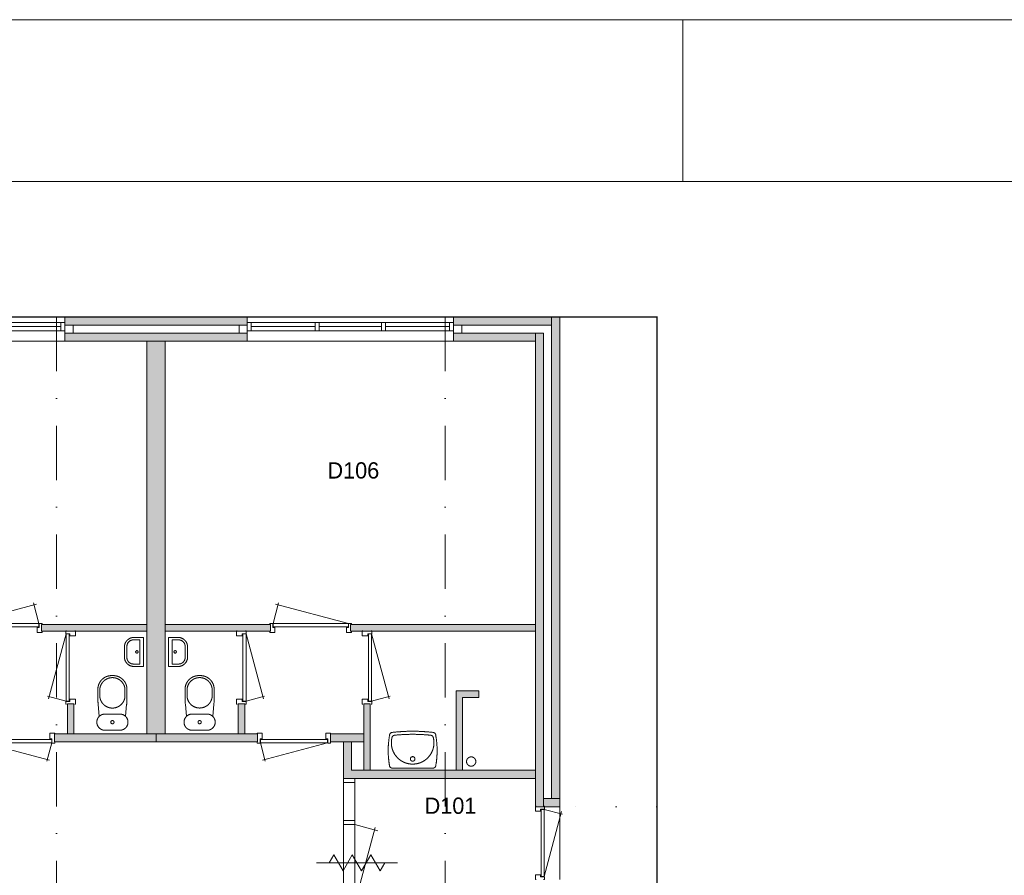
# Model space of a CAD drawing. Header units: millimetres. Extents: x -12328 to 85769, y 0 to 59371.
# Tile 17 of 18: x 35602 to 47760, y 48803 to 59371. Entities that reach past the tile are written whole.
import ezdxf
from ezdxf.enums import TextEntityAlignment as Align
from ezdxf.xclip import XClip

# ---------------------------------------------------------------- set-up
doc = ezdxf.new("R2010")
doc.units = ezdxf.units.MM
doc.header["$PDMODE"] = 3
doc.header["$PDSIZE"] = 1
doc.linetypes.add('DGN1', pattern=[504.6, 0, -504.6])
doc.linetypes.add('DGN4', pattern=[1343.35376, 671.67688, -335.83844, 0, -335.83844])
for name, color, linetype in [('1', 7, 'Continuous'), ('12', 7, 'Continuous'), ('16', 7, 'Continuous'), ('17', 7, 'Continuous'), ('30', 7, 'Continuous'), ('31', 7, 'Continuous'), ('32', 7, 'Continuous'), ('33', 7, 'Continuous'), ('40', 7, 'Continuous'), ('48', 7, 'Continuous'), ('56', 7, 'Continuous'), ('58', 7, 'Continuous'), ('62', 7, 'Continuous')]:
    doc.layers.add(name, color=color, linetype=linetype)
doc.styles.add('dgn003', font='dgn003.shx')
doc.styles.get("Standard").update_dxf_attribs({"font": 'arial.ttf'})
doc.dimstyles.get("Standard").update_dxf_attribs({"dimtxt": 0.18, "dimasz": 0.18, "dimexe": 0.18, "dimexo": 0.0625, "dimgap": 0.09, "dimtad": 0, "dimtih": 1, "dimtoh": 1, "dimdec": 4, "dimzin": 0, "dimdsep": 46, "dimtxsty": 'Standard', "dimcen": 0.09, "dimadec": 0, "dimazin": 0, "dimtfac": 1, "dimtdec": 4, "dimtofl": 0, "dimtmove": 0, "dimatfit": 3, "dimfxl": 1, "dimtolj": 1, "dimtzin": 0, "dimarcsym": 0})

# ---------------------------------------------------------------- blocks, each defined once
blk = doc.blocks.new('930L0937')
at = {"layer": '33', "color": 1, "linetype": 'Continuous', "lineweight": 0}
for p, q in [((38, 98), (936.31, 338.7)), ((968, 98), (899.56, 353.44))]:
    blk.add_line(p, q, dxfattribs=at)
at = {"layer": '33', "color": 92, "linetype": 'Continuous', "lineweight": 13, "true_color": 0x00e100, "flags": 128}
for points in [[(0, 90), (0, 101), (35, 101), (35, 51), (60, 51), (60, -11), (0, -11), (0, 0)], [(1006, 90), (1006, 101), (971, 101), (971, 51), (946, 51), (946, -11), (1006, -11), (1006, 0)]]:
    blk.add_lwpolyline(points, dxfattribs=at)
at = {"layer": '33', "color": 2, "linetype": 'Continuous', "lineweight": 13, "true_color": 0xf0f000, "flags": 128}
blk.add_lwpolyline([(968, 98), (38, 98), (38, 58), (968, 58), (968, 98)], dxfattribs=at)
blk = doc.blocks.new('CLOS0236')
at = {"layer": '40', "color": 7, "linetype": 'Continuous', "lineweight": 0}
for p, q in [((-1, 670), (1, 670)), ((-155, 528), (-155, 436)), ((155, 528), (155, 436)), ((-92, 220), (92, 220))]:
    blk.add_line(p, q, dxfattribs=at)
at = {"layer": '40', "color": 7, "linetype": 'Continuous', "lineweight": 0, "flags": 128}
for points in [[(-176, 338), (-162, 192), (-162, 192, 0.674333), (-92, 20), (-92, 20), (92, 20), (92, 20, 0.674333), (162, 192), (162, 192), (176, 338), (176, 338, 0.023285), (180, 431), (180, 431), (180, 525), (180, 525, 0.414214), (10, 695), (10, 695), (-10, 695), (-10, 695, 0.414214), (-180, 525), (-180, 525), (-180, 431), (-180, 431, 0.023285), (-176, 338)], [(-162, 192, -0.194504), (-92, 220)], [(92, 220, -0.194504), (162, 192)]]:
    blk.add_lwpolyline(points, format="xyb", dxfattribs=at)
at = {"layer": '40', "color": 7, "linetype": 'Continuous', "lineweight": 0}
blk.add_circle((0, 120), 20, dxfattribs=at)
for centre, start, end in [((0, 514), 4.9259, 175.0741), ((0, 450), 184.9263, 355.0736)]:
    blk.add_arc(centre, 156, start, end, dxfattribs=at)
blk = doc.blocks.new('FT0136')
at = {"layer": '40', "color": 7, "linetype": 'Continuous', "lineweight": 0}
for p, q in [((-65, 149), (-144, 149)), ((-65, -149), (-65, 149)), ((-20, -180), (-20, 180)), ((-135, -180), (-20, -180))]:
    blk.add_line(p, q, dxfattribs=at)
at = {"layer": '40', "color": 7, "linetype": 'Continuous', "lineweight": 0, "flags": 128}
for points in [[(-255, 60, -0.414214), (-135, 180)], [(-224, 69, -0.414214), (-144, 149)]]:
    blk.add_lwpolyline(points, format="xyb", dxfattribs=at)
for points in [[(-20, 180), (-135, 180)], [(-255, 60), (-255, -60)], [(-224, 69), (-224, -69)], [(-144, -149), (-65, -149)]]:
    blk.add_lwpolyline(points, dxfattribs=at)
at = {"layer": '40', "color": 7, "linetype": 'Continuous', "lineweight": 0}
blk.add_circle((-101, 1), 15.1, dxfattribs=at)
for centre, radius in [((-135, -60), 120), ((-144, -69), 80)]:
    blk.add_arc(centre, radius, 180, 270, dxfattribs=at)
blk = doc.blocks.new('830R10110')
at = {"layer": '33', "color": 1, "linetype": 'Continuous', "lineweight": 0}
for p, q in [((-108, 868), (-322.82, 66.28)), ((-108, 38), (-336.87, 99.32))]:
    blk.add_line(p, q, dxfattribs=at)
at = {"layer": '33', "color": 92, "linetype": 'Continuous', "lineweight": 13, "true_color": 0x00e100, "flags": 128}
for points in [[(-100, 906), (-111, 906), (-111, 871), (-61, 871), (-61, 846), (11, 846), (11, 906), (0, 906)], [(-100, 0), (-111, 0), (-111, 35), (-61, 35), (-61, 60), (11, 60), (11, 0), (0, 0)]]:
    blk.add_lwpolyline(points, dxfattribs=at)
at = {"layer": '33', "color": 2, "linetype": 'Continuous', "lineweight": 13, "true_color": 0xf0f000, "flags": 128}
blk.add_lwpolyline([(-108, 868), (-108, 38), (-68, 38), (-68, 868), (-108, 868)], dxfattribs=at)
blk = doc.blocks.new('830R10111')
at = {"layer": '33', "color": 1, "linetype": 'Continuous', "lineweight": 0}
for p, q in [((-868, -108), (-66.28, -322.82)), ((-38, -108), (-99.32, -336.87))]:
    blk.add_line(p, q, dxfattribs=at)
at = {"layer": '33', "color": 92, "linetype": 'Continuous', "lineweight": 13, "true_color": 0x00e100, "flags": 128}
for points in [[(-906, -100), (-906, -111), (-871, -111), (-871, -61), (-846, -61), (-846, 11), (-906, 11), (-906, 0)], [(0, -100), (0, -111), (-35, -111), (-35, -61), (-60, -61), (-60, 11), (0, 11), (0, 0)]]:
    blk.add_lwpolyline(points, dxfattribs=at)
at = {"layer": '33', "color": 2, "linetype": 'Continuous', "lineweight": 13, "true_color": 0xf0f000, "flags": 128}
blk.add_lwpolyline([(-868, -108), (-38, -108), (-38, -68), (-868, -68), (-868, -108)], dxfattribs=at)
blk = doc.blocks.new('WT0137')
at = {"layer": '40', "color": 7, "linetype": 'Continuous', "lineweight": 0}
blk.add_line((253, 20), (-253, 20), dxfattribs=at)
blk.add_circle((0, 133), 28.1, dxfattribs=at)
for centre, radius, start, end in [((766, 236), 1068, 169.4486, 190.2017), ((-252, 426), 33, 96.8575, 169.6545), ((0, 332), 263, 164.8667, 15.1333), ((0, -1669), 2144, 83.1425, 96.8575), ((-222, 392), 33, 96.0418, 164.8667), ((0, -1707), 2144, 83.9582, 96.0418), ((222, 392), 33, 15.1333, 83.9582), ((252, 426), 33, 10.3455, 83.1425), ((-766, 236), 1068, 349.7983, 10.5514), ((-253, 53), 33, 190.0027, 270), ((253, 53), 33, 270, 349.9973)]:
    blk.add_arc(centre, radius, start, end, dxfattribs=at)
blk = doc.blocks.new('830R10112')
at = {"layer": '33', "color": 1, "linetype": 'Continuous', "lineweight": 0}
for p, q in [((38, -108), (99.32, -336.87)), ((868, -108), (66.28, -322.82))]:
    blk.add_line(p, q, dxfattribs=at)
at = {"layer": '33', "color": 92, "linetype": 'Continuous', "lineweight": 13, "true_color": 0x00e100, "flags": 128}
for points in [[(0, -100), (0, -111), (35, -111), (35, -61), (60, -61), (60, 11), (0, 11), (0, 0)], [(906, -100), (906, -111), (871, -111), (871, -61), (846, -61), (846, 11), (906, 11), (906, 0)]]:
    blk.add_lwpolyline(points, dxfattribs=at)
at = {"layer": '33', "color": 2, "linetype": 'Continuous', "lineweight": 13, "true_color": 0xf0f000, "flags": 128}
blk.add_lwpolyline([(868, -108), (38, -108), (38, -68), (868, -68), (868, -108)], dxfattribs=at)
blk = doc.blocks.new('CLOS0237')
at = {"layer": '40', "color": 7, "linetype": 'Continuous', "lineweight": 0}
for p, q in [((1, 670), (-1, 670)), ((-155, 528), (-155, 436)), ((155, 528), (155, 436)), ((92, 220), (-93, 220))]:
    blk.add_line(p, q, dxfattribs=at)
at = {"layer": '40', "color": 7, "linetype": 'Continuous', "lineweight": 0, "flags": 128}
for points in [[(176, 338), (162, 192), (162, 192, -0.674333), (92, 20), (92, 20), (-93, 20), (-93, 20, -0.674333), (-162, 192), (-162, 192), (-176, 338), (-176, 338, -0.023285), (-180, 431), (-180, 431), (-180, 525), (-180, 525, -0.414214), (-10, 695), (-10, 695), (10, 695), (10, 695, -0.414214), (180, 525), (180, 525), (180, 431), (180, 431, -0.023285), (176, 338)], [(-155, 528, -0.917521), (155, 528)], [(155, 437, -0.917514), (-155, 437)]]:
    blk.add_lwpolyline(points, format="xyb", dxfattribs=at)
at = {"layer": '40', "color": 7, "linetype": 'Continuous', "lineweight": 0}
blk.add_circle((0, 120), 20, dxfattribs=at)
for centre, start, end in [((-93, 120), 90, 134.0273), ((92, 120), 45.9727, 90)]:
    blk.add_arc(centre, 100, start, end, dxfattribs=at)
blk = doc.blocks.new('FT0137')
at = {"layer": '40', "color": 7, "linetype": 'Continuous', "lineweight": 0}
for p, q in [((20, -180), (20, 180)), ((65, -149), (65, 149)), ((65, 149), (144, 149)), ((135, -180), (20, -180))]:
    blk.add_line(p, q, dxfattribs=at)
at = {"layer": '40', "color": 7, "linetype": 'Continuous', "lineweight": 0, "flags": 128}
for points in [[(20, 180), (135, 180)], [(224, 69), (224, -69)], [(255, 60), (255, -60)], [(144, -149), (65, -149)]]:
    blk.add_lwpolyline(points, dxfattribs=at)
for points in [[(255, -60, -0.414214), (135, -180)], [(224, -69, -0.414214), (144, -149)]]:
    blk.add_lwpolyline(points, format="xyb", dxfattribs=at)
at = {"layer": '40', "color": 7, "linetype": 'Continuous', "lineweight": 0}
blk.add_circle((101, 1), 15.1, dxfattribs=at)
for centre, radius in [((135, 60), 120), ((144, 69), 80)]:
    blk.add_arc(centre, radius, 0, 90, dxfattribs=at)
blk = doc.blocks.new('830R10113')
at = {"layer": '33', "color": 1, "linetype": 'Continuous', "lineweight": 0}
for p, q in [((108, 868), (322.82, 66.28)), ((108, 38), (336.87, 99.32))]:
    blk.add_line(p, q, dxfattribs=at)
at = {"layer": '33', "color": 92, "linetype": 'Continuous', "lineweight": 13, "true_color": 0x00e100, "flags": 128}
for points in [[(100, 906), (111, 906), (111, 871), (61, 871), (61, 846), (-11, 846), (-11, 906), (0, 906)], [(100, 0), (111, 0), (111, 35), (61, 35), (61, 60), (-11, 60), (-11, 0), (0, 0)]]:
    blk.add_lwpolyline(points, dxfattribs=at)
at = {"layer": '33', "color": 2, "linetype": 'Continuous', "lineweight": 13, "true_color": 0xf0f000, "flags": 128}
blk.add_lwpolyline([(108, 868), (108, 38), (68, 38), (68, 868), (108, 868)], dxfattribs=at)
blk = doc.blocks.new('830R10114')
at = {"layer": '33', "color": 1, "linetype": 'Continuous', "lineweight": 0}
for p, q in [((108, 868), (322.82, 66.28)), ((108, 38), (336.87, 99.32))]:
    blk.add_line(p, q, dxfattribs=at)
at = {"layer": '33', "color": 92, "linetype": 'Continuous', "lineweight": 13, "true_color": 0x00e100, "flags": 128}
for points in [[(100, 906), (111, 906), (111, 871), (61, 871), (61, 846), (-11, 846), (-11, 906), (0, 906)], [(100, 0), (111, 0), (111, 35), (61, 35), (61, 60), (-11, 60), (-11, 0), (0, 0)]]:
    blk.add_lwpolyline(points, dxfattribs=at)
at = {"layer": '33', "color": 2, "linetype": 'Continuous', "lineweight": 13, "true_color": 0xf0f000, "flags": 128}
blk.add_lwpolyline([(108, 868), (108, 38), (68, 38), (68, 868), (108, 868)], dxfattribs=at)
blk = doc.blocks.new('930L0938')
at = {"layer": '33', "color": 1, "linetype": 'Continuous', "lineweight": 0}
for p, q in [((-968, 98), (-899.56, 353.44)), ((-38, 98), (-936.31, 338.7))]:
    blk.add_line(p, q, dxfattribs=at)
at = {"layer": '33', "color": 92, "linetype": 'Continuous', "lineweight": 13, "true_color": 0x00e100, "flags": 128}
for points in [[(-1006, 90), (-1006, 101), (-971, 101), (-971, 51), (-946, 51), (-946, -11), (-1006, -11), (-1006, 0)], [(0, 90), (0, 101), (-35, 101), (-35, 51), (-60, 51), (-60, -11), (0, -11), (0, 0)]]:
    blk.add_lwpolyline(points, dxfattribs=at)
at = {"layer": '33', "color": 2, "linetype": 'Continuous', "lineweight": 13, "true_color": 0xf0f000, "flags": 128}
blk.add_lwpolyline([(-968, 98), (-38, 98), (-38, 58), (-968, 58), (-968, 98)], dxfattribs=at)
blk = doc.blocks.new('830L09')
at = {"layer": '33', "color": 1, "linetype": 'Continuous', "lineweight": 0}
for p, q in [((98, 868), (323.91, 807.47)), ((98, 38), (312.82, 839.72))]:
    blk.add_line(p, q, dxfattribs=at)
at = {"layer": '33', "color": 92, "linetype": 'Continuous', "lineweight": 13, "true_color": 0x00e100, "flags": 128}
for points in [[(90, 906), (101, 906), (101, 871), (51, 871), (51, 846), (-11, 846), (-11, 906), (0, 906)], [(90, 0), (101, 0), (101, 35), (51, 35), (51, 60), (-11, 60), (-11, 0), (0, 0)]]:
    blk.add_lwpolyline(points, dxfattribs=at)
at = {"layer": '33', "color": 2, "linetype": 'Continuous', "lineweight": 13, "true_color": 0xf0f000, "flags": 128}
blk.add_lwpolyline([(98, 38), (98, 868), (58, 868), (58, 38), (98, 38)], dxfattribs=at)
blk = doc.blocks.new('_DotSmall')
at = {"color": 0, "linetype": 'ByBlock', "const_width": 0.5}
blk.add_lwpolyline([(-0.0625, 0, 1), (0.0625, 0, 1)], format="xyb", close=True, dxfattribs=at)
blk = doc.blocks.new('*D11138')
at = {"layer": '58', "color": 3, "linetype": 'Continuous', "lineweight": 0, "transparency": 16777216}
blk.add_line((40205, 52684), (42755, 52684), dxfattribs=at)
at = {"layer": 'Defpoints', "color": 0, "linetype": 'Continuous', "transparency": 16777216}
for p in [(42755, 52684), (40205, 50684), (42755, 50684)]:
    blk.add_point(p, dxfattribs=at)
at = {"layer": '58', "color": 3, "linetype": 'Continuous', "lineweight": 0, "transparency": 16777216, "xscale": 1080, "yscale": 1080, "zscale": 1080, "rotation": 180}
blk.add_blockref('_DotSmall', (40205, 52684), dxfattribs=at)
at = {"layer": '58', "color": 3, "linetype": 'Continuous', "lineweight": 0, "transparency": 16777216, "xscale": 1080, "yscale": 1080, "zscale": 1080}
blk.add_blockref('_DotSmall', (42755, 52684), dxfattribs=at)
at = {"layer": '58', "color": 3, "linetype": 'Continuous', "lineweight": 0, "transparency": 16777216, "insert": (41480, 52887), "char_height": 200, "attachment_point": 5, "style": 'dgn003'}
blk.add_mtext('\\A1;2550', dxfattribs=at)
blk = doc.blocks.new('*D11140')
at = {"layer": '58', "color": 3, "linetype": 'Continuous', "lineweight": 0, "transparency": 16777216}
blk.add_line((45005, 52684), (47555, 52684), dxfattribs=at)
at = {"layer": 'Defpoints', "color": 0, "linetype": 'Continuous', "transparency": 16777216}
for p in [(47555, 52684), (45005, 50684), (47555, 50684)]:
    blk.add_point(p, dxfattribs=at)
at = {"layer": '58', "color": 3, "linetype": 'Continuous', "lineweight": 0, "transparency": 16777216, "xscale": 1080, "yscale": 1080, "zscale": 1080, "rotation": 180}
blk.add_blockref('_DotSmall', (45005, 52684), dxfattribs=at)
at = {"layer": '58', "color": 3, "linetype": 'Continuous', "lineweight": 0, "transparency": 16777216, "xscale": 1080, "yscale": 1080, "zscale": 1080}
blk.add_blockref('_DotSmall', (47555, 52684), dxfattribs=at)
at = {"layer": '58', "color": 3, "linetype": 'Continuous', "lineweight": 0, "transparency": 16777216, "insert": (46280, 52887), "char_height": 200, "attachment_point": 5, "style": 'dgn003'}
blk.add_mtext('\\A1;2550', dxfattribs=at)
blk = doc.blocks.new('*D11141')
at = {"layer": '58', "color": 3, "linetype": 'Continuous', "lineweight": 0, "transparency": 16777216}
blk.add_line((45005, 52684), (42755, 52684), dxfattribs=at)
at = {"layer": 'Defpoints', "color": 0, "linetype": 'Continuous', "transparency": 16777216}
for p in [(42755, 52684), (42755, 50684), (45005, 50684)]:
    blk.add_point(p, dxfattribs=at)
at = {"layer": '58', "color": 3, "linetype": 'Continuous', "lineweight": 0, "transparency": 16777216, "xscale": 1080, "yscale": 1080, "zscale": 1080, "rotation": 180}
blk.add_blockref('_DotSmall', (42755, 52684), dxfattribs=at)
at = {"layer": '58', "color": 3, "linetype": 'Continuous', "lineweight": 0, "transparency": 16777216, "xscale": 1080, "yscale": 1080, "zscale": 1080}
blk.add_blockref('_DotSmall', (45005, 52684), dxfattribs=at)
at = {"layer": '58', "color": 3, "linetype": 'Continuous', "lineweight": 0, "transparency": 16777216, "insert": (43880, 52887), "char_height": 200, "attachment_point": 5, "style": 'dgn003'}
blk.add_mtext('\\A1;2250', dxfattribs=at)
blk = doc.blocks.new('*D11142')
at = {"layer": '58', "color": 3, "linetype": 'Continuous', "lineweight": 0, "transparency": 16777216}
blk.add_line((48865, 52684), (47555, 52684), dxfattribs=at)
at = {"layer": 'Defpoints', "color": 0, "linetype": 'Continuous', "transparency": 16777216}
for p in [(47555, 52684), (47555, 50684), (48865, 50684)]:
    blk.add_point(p, dxfattribs=at)
at = {"layer": '58', "color": 3, "linetype": 'Continuous', "lineweight": 0, "transparency": 16777216, "xscale": 1080, "yscale": 1080, "zscale": 1080, "rotation": 180}
blk.add_blockref('_DotSmall', (47555, 52684), dxfattribs=at)
at = {"layer": '58', "color": 3, "linetype": 'Continuous', "lineweight": 0, "transparency": 16777216, "xscale": 1080, "yscale": 1080, "zscale": 1080}
blk.add_blockref('_DotSmall', (48865, 52684), dxfattribs=at)
at = {"layer": '58', "color": 3, "linetype": 'Continuous', "lineweight": 0, "transparency": 16777216, "insert": (48210, 52887), "char_height": 200, "attachment_point": 5, "style": 'dgn003'}
blk.add_mtext('\\A1;1310', dxfattribs=at)
blk = doc.blocks.new('*D11143')
at = {"layer": '58', "color": 3, "linetype": 'Continuous', "lineweight": 0, "transparency": 16777216}
for p, q in [((52064.76, 50684.49), (52064.76, 48058.330382)), ((52064.76, 44634.49), (52064.76, 47260.649618))]:
    blk.add_line(p, q, dxfattribs=at)
at = {"layer": 'Defpoints', "color": 0, "linetype": 'Continuous', "transparency": 16777216}
for p in [(49134.19, 50684.49), (52064.76, 50684.49), (49134.19, 44634.49)]:
    blk.add_point(p, dxfattribs=at)
at = {"layer": '58', "color": 3, "linetype": 'Continuous', "lineweight": 0, "transparency": 16777216, "xscale": 1080, "yscale": 1080, "zscale": 1080}
for p, rotation in [((52064.76, 50684.49), 90), ((52064.76, 44634.49), 270)]:
    blk.add_blockref('_DotSmall', p, dxfattribs=dict(at, rotation=rotation))
at = {"layer": '58', "color": 3, "linetype": 'Continuous', "lineweight": 0, "transparency": 16777216, "insert": (52064.76, 47659.49), "char_height": 200, "attachment_point": 5, "rotation": 270, "style": 'dgn003'}
blk.add_mtext('\\A1;6050', dxfattribs=at)
blk = doc.blocks.new('*D11145')
at = {"layer": '58', "color": 3, "linetype": 'Continuous', "lineweight": 0, "transparency": 16777216}
for p, q in [((52064.76, 43734.49), (52064.76, 44814.49)), ((52064.76, 43384.49), (52064.76, 43734.49)), ((52064.76, 43384.49), (52064.76, 42304.49))]:
    blk.add_line(p, q, dxfattribs=at)
at = {"layer": 'Defpoints', "color": 0, "linetype": 'Continuous', "transparency": 16777216}
for p in [(49092.62, 43734.49), (52064.76, 43734.49), (49092.62, 43384.49)]:
    blk.add_point(p, dxfattribs=at)
at = {"layer": '58', "color": 3, "linetype": 'Continuous', "lineweight": 0, "transparency": 16777216, "xscale": 1080, "yscale": 1080, "zscale": 1080}
for p, rotation in [((52064.76, 43734.49), 270), ((52064.76, 43384.49), 90)]:
    blk.add_blockref('_DotSmall', p, dxfattribs=dict(at, rotation=rotation))
at = {"layer": '58', "color": 3, "linetype": 'Continuous', "lineweight": 0, "transparency": 16777216, "insert": (52064.76, 43559.49), "char_height": 200, "attachment_point": 5, "rotation": 270, "style": 'dgn003'}
blk.add_mtext('\\A1;350', dxfattribs=at)
blk = doc.blocks.new('79B1035')
at = {"layer": '12', "color": 7, "linetype": 'Continuous', "lineweight": 0}
blk.add_line((500.48, 0), (-500.5, 0), dxfattribs=at)
at = {"layer": '12', "color": 92, "linetype": 'Continuous', "lineweight": 0, "true_color": 0x00e100}
for p, q in [((-343.72, 0), (-285.98, 100.02)), ((-285.98, 100.02), (-171.88, -97.62)), ((-171.88, -97.62), (-57.68, 100.18)), ((-57.68, 100.18), (58, -100.18)), ((58, -100.18), (173.68, 100.18)), ((173.68, 100.18), (287.88, -97.62)), ((287.88, -97.62), (344.24, 0))]:
    blk.add_line(p, q, dxfattribs=at)
blk = doc.blocks.new('A3')
at = {"layer": '1', "color": 1, "linetype": 'Continuous', "lineweight": 0}
for p, q in [((83959.61, 59371.44), (0, 59371.44)), ((41979.8, 57372.39), (41979.8, 59371.44))]:
    blk.add_line(p, q, dxfattribs=at)
at = {"layer": '1', "color": 5, "linetype": 'Continuous', "lineweight": 0, "flags": 128}
blk.add_lwpolyline([(1999.05, 1999.03), (81960.57, 1999.03), (81960.57, 57372.39), (1999.05, 57372.39), (1999.05, 1999.03)], dxfattribs=at)
blk = doc.blocks.new('AnonymousCell54')
at = {"color": 1, "linetype": 'Continuous', "lineweight": 0}
blk.add_blockref('A3', (-41980, -29686), dxfattribs=at)
blk = doc.blocks.new('50E03_329_B01 - Default')
at = {"layer": '62'}
for color, points in [(7, [(45004.76, 50584.49), (42754.76, 50584.49), (42754.76, 50684.49), (45004.76, 50684.49)]), (7, [(48764.76, 50584.49), (47554.76, 50584.49), (47554.76, 50684.49), (48764.76, 50684.49)]), (7, [(48864.76, 44734.49), (48764.76, 44734.49), (48764.76, 50684.49), (48864.76, 50684.49)]), (9, [(45004.76, 50384.49), (42754.76, 50384.49), (42754.76, 50484.49), (45004.76, 50484.49)]), (9, [(47554.76, 50484.49), (48564.76, 50484.49), (48564.76, 50384.49), (47554.76, 50384.49)]), (9, [(48664.76, 50484.49), (48564.76, 50484.49), (48564.76, 44634.49), (48664.76, 44634.49)]), (9, [(43764.76, 50384.49), (43994.76, 50384.49), (43994.76, 45534.49), (43764.76, 45534.49)]), (9, [(42464.76, 46804.49), (43764.76, 46804.49), (43764.76, 46884.49), (42464.76, 46884.49)]), (9, [(45294.76, 46804.49), (43994.76, 46804.49), (43994.76, 46884.49), (45294.76, 46884.49)]), (9, [(48564.76, 46804.49), (46279.76, 46804.49), (46279.76, 46884.49), (48564.76, 46884.49)]), (9, [(47864.76, 45984.49), (47864.76, 46064.49), (47584.76, 46064.49), (47584.76, 45084.49), (47664.76, 45084.49), (47664.76, 45984.49)]), (9, [(42784.76, 45904.49), (42864.76, 45904.49), (42864.76, 45534.49), (42784.76, 45534.49)]), (9, [(44974.76, 45904.49), (44894.76, 45904.49), (44894.76, 45534.49), (44974.76, 45534.49)]), (9, [(46524.76, 45904.49), (46444.76, 45904.49), (46444.76, 45084.49), (46524.76, 45084.49)]), (7, [(42624.76, 45534.49), (43879.76, 45534.49), (43879.76, 45434.49), (42624.76, 45434.49)]), (7, [(45134.76, 45534.49), (43879.76, 45534.49), (43879.76, 45434.49), (45134.76, 45434.49)]), (7, [(46444.76, 45534.49), (46034.76, 45534.49), (46034.76, 45434.49), (46444.76, 45434.49)]), (7, [(48564.76, 44984.49), (48564.76, 45084.49), (46294.76, 45084.49), (46294.76, 45434.49), (46194.76, 45434.49), (46194.76, 44984.49)]), (7, [(48664.76, 44734.49), (48864.76, 44734.49), (48864.76, 44634.49), (48664.76, 44634.49)])]:
    blk.add_hatch(color=color, dxfattribs=at).paths.add_polyline_path(points)
at = {"layer": '16', "color": 92, "linetype": 'Continuous', "lineweight": 0, "true_color": 0x00e100}
for p, q in [((47554.76, 50684.49), (48864.76, 50684.49)), ((47554.76, 50384.49), (48564.76, 50384.49)), ((48564.76, 44634.49), (48864.76, 44634.49))]:
    blk.add_line(p, q, dxfattribs=at)
at = {"layer": '16', "color": 92, "linetype": 'Continuous', "lineweight": 0, "true_color": 0x00e100, "flags": 128}
for points in [[(45004.76, 50384.49), (42754.76, 50384.49), (42754.76, 50684.49), (45004.76, 50684.49), (45004.76, 50384.49)], [(44904.76, 50484.49), (42854.76, 50484.49), (42854.76, 50584.49), (44904.76, 50584.49), (44904.76, 50484.49)], [(47554.76, 50384.49), (47554.76, 50384.49), (47554.76, 50684.49), (47554.76, 50684.49), (47554.76, 50384.49)], [(48764.76, 44734.49), (48664.76, 44734.49), (48664.76, 50484.49), (47654.76, 50484.49), (47654.76, 50584.49), (48764.76, 50584.49), (48764.76, 44734.49)], [(48864.76, 50684.49), (48864.76, 44634.49)], [(48564.76, 50384.49), (48564.76, 44634.49)], [(43764.76, 46804.49), (42464.76, 46804.49), (42464.76, 46884.49), (43764.76, 46884.49), (43764.76, 46804.49)], [(43994.76, 46804.49), (45294.76, 46804.49), (45294.76, 46884.49), (43994.76, 46884.49), (43994.76, 46804.49)], [(46279.76, 46804.49), (48564.76, 46804.49), (48564.76, 46884.49), (46279.76, 46884.49), (46279.76, 46804.49)], [(47664.76, 45084.49), (47664.76, 45984.49), (47864.76, 45984.49), (47864.76, 46064.49), (47584.76, 46064.49), (47584.76, 45084.49), (47664.76, 45084.49)], [(42784.76, 45534.49), (42864.76, 45534.49), (42864.76, 45904.49), (42784.76, 45904.49), (42784.76, 45534.49)], [(44974.76, 45534.49), (44894.76, 45534.49), (44894.76, 45904.49), (44974.76, 45904.49), (44974.76, 45534.49)], [(46524.76, 45084.49), (46444.76, 45084.49), (46444.76, 45904.49), (46524.76, 45904.49), (46524.76, 45084.49)], [(42624.76, 45434.49), (43879.76, 45434.49), (43879.76, 45534.49), (42624.76, 45534.49), (42624.76, 45434.49)], [(45134.76, 45434.49), (43879.76, 45434.49), (43879.76, 45534.49), (45134.76, 45534.49), (45134.76, 45434.49)], [(46444.76, 45434.49), (46034.76, 45434.49), (46034.76, 45534.49), (46444.76, 45534.49), (46444.76, 45434.49)], [(48564.76, 44984.49), (46194.76, 44984.49), (46194.76, 45434.49), (46294.76, 45434.49), (46294.76, 45084.49), (48564.76, 45084.49), (48564.76, 44984.49)]]:
    blk.add_lwpolyline(points, dxfattribs=at)
at = {"layer": '17', "color": 92, "linetype": 'Continuous', "lineweight": 0, "true_color": 0x00e100, "flags": 128}
blk.add_lwpolyline([(43764.76, 45534.49), (43994.76, 45534.49), (43994.76, 50384.49), (43764.76, 50384.49), (43764.76, 45534.49)], dxfattribs=at)
at = {"layer": '30', "color": 3, "linetype": 'Continuous', "lineweight": 0}
for p, q in [((40204.76, 50684.49), (42754.76, 50684.49)), ((42854.76, 50484.49), (42854.76, 50584.49)), ((47554.76, 50684.49), (45004.76, 50684.49)), ((40204.76, 50384.49), (42754.76, 50384.49)), ((47554.76, 50384.49), (45004.76, 50384.49))]:
    blk.add_line(p, q, dxfattribs=at)
at = {"layer": '31', "color": 3, "linetype": 'Continuous', "lineweight": 0}
for p, q in [((46194.76, 44984.49), (46194.76, 43384.49)), ((46334.76, 44984.49), (46334.76, 43384.49))]:
    blk.add_line(p, q, dxfattribs=at)
at = {"layer": '32', "color": 3, "linetype": 'Continuous', "lineweight": 0}
for p, q in [((40254.76, 50614.49), (42754.76, 50614.49)), ((47504.76, 50614.49), (45004.76, 50614.49)), ((47504.76, 50514.49), (47504.76, 50614.49)), ((42704.76, 50514.49), (40254.76, 50514.49)), ((41913.1, 50564.49), (42704.76, 50564.49)), ((45846.42, 50564.49), (45054.76, 50564.49)), ((45054.76, 50514.49), (47504.76, 50514.49)), ((46663.09, 50564.49), (45896.42, 50564.49)), ((47504.76, 50564.49), (46713.09, 50564.49))]:
    blk.add_line(p, q, dxfattribs=at)
at = {"layer": '32', "color": 3, "linetype": 'Continuous', "lineweight": 0, "flags": 128}
for points in [[(42704.76, 50614.49), (42754.76, 50614.49), (42754.76, 50514.49), (42704.76, 50514.49), (42704.76, 50614.49)], [(45054.76, 50614.49), (45004.76, 50614.49), (45004.76, 50514.49), (45054.76, 50514.49), (45054.76, 50614.49)], [(45896.42, 50614.49), (45846.42, 50614.49), (45846.42, 50514.49), (45896.42, 50514.49), (45896.42, 50614.49)], [(46713.09, 50614.49), (46663.09, 50614.49), (46663.09, 50514.49), (46713.09, 50514.49), (46713.09, 50614.49)], [(47554.76, 50614.49), (47504.76, 50614.49), (47504.76, 50514.49), (47554.76, 50514.49), (47554.76, 50614.49)], [(46334.76, 44984.49), (46334.76, 44934.49), (46195.76, 44934.49), (46195.76, 44984.49), (46334.76, 44984.49)], [(46333.76, 44464.49), (46333.76, 44414.49), (46194.76, 44414.49), (46194.76, 44464.49), (46333.76, 44464.49)]]:
    blk.add_lwpolyline(points, dxfattribs=at)
at = {"layer": '33', "color": 1, "linetype": 'Continuous', "lineweight": 0}
for p, q in [((46333.76, 44414.49), (46617.09, 44338.57)), ((46333.76, 43434.49), (46586.69, 44378.43))]:
    blk.add_line(p, q, dxfattribs=at)
at = {"layer": '40', "color": 3, "linetype": 'Continuous', "lineweight": 0}
blk.add_circle((47771.52, 45193.09), 57.46, dxfattribs=at)
at = {"layer": '56', "color": 3, "linetype": 'DGN4', "lineweight": 0}
for p, q in [((42649.76, 55989.76), (42649.76, 547.85)), ((47449.76, 55989.76), (47449.76, 547.85))]:
    blk.add_line(p, q, dxfattribs=at)
at = {"layer": '58', "color": 3, "linetype": 'DGN1', "lineweight": 0}
for p, q in [((42754.76, 52684.49), (42754.76, 50684.49)), ((45004.76, 52684.49), (45004.76, 50684.49)), ((47554.76, 52684.49), (47554.76, 50684.49)), ((48864.76, 52684.49), (48864.76, 50684.49)), ((52064.76, 50684.49), (48864.76, 50684.49)), ((52064.76, 44634.49), (48864.76, 44634.49))]:
    blk.add_line(p, q, dxfattribs=at)
at = {"layer": '58', "color": 3, "linetype": 'Continuous', "lineweight": 0}
blk.add_line((48864.76, 44634.49), (48864.76, 43734.49), dxfattribs=at)
at = {"layer": '62', "color": 7, "linetype": 'Continuous', "lineweight": 0, "flags": 128}
for points in [[(45004.76, 50584.49), (42754.76, 50584.49), (42754.76, 50684.49), (45004.76, 50684.49), (45004.76, 50584.49)], [(48764.76, 50584.49), (47554.76, 50584.49), (47554.76, 50684.49), (48764.76, 50684.49), (48764.76, 50584.49)], [(48864.76, 44734.49), (48764.76, 44734.49), (48764.76, 50684.49), (48864.76, 50684.49), (48864.76, 44734.49)], [(42624.76, 45534.49), (43879.76, 45534.49), (43879.76, 45434.49), (42624.76, 45434.49), (42624.76, 45534.49)], [(45134.76, 45534.49), (43879.76, 45534.49), (43879.76, 45434.49), (45134.76, 45434.49), (45134.76, 45534.49)], [(46444.76, 45534.49), (46034.76, 45534.49), (46034.76, 45434.49), (46444.76, 45434.49), (46444.76, 45534.49)], [(48564.76, 44984.49), (48564.76, 45084.49), (46294.76, 45084.49), (46294.76, 45434.49), (46194.76, 45434.49), (46194.76, 44984.49), (48564.76, 44984.49)], [(48664.76, 44734.49), (48864.76, 44734.49), (48864.76, 44634.49), (48664.76, 44634.49), (48664.76, 44734.49)]]:
    blk.add_lwpolyline(points, dxfattribs=at)
at = {"layer": '62', "color": 9, "linetype": 'Continuous', "lineweight": 0, "flags": 128}
for points in [[(45004.76, 50384.49), (42754.76, 50384.49), (42754.76, 50484.49), (45004.76, 50484.49), (45004.76, 50384.49)], [(47554.76, 50484.49), (48564.76, 50484.49), (48564.76, 50384.49), (47554.76, 50384.49), (47554.76, 50484.49)], [(48664.76, 50484.49), (48564.76, 50484.49), (48564.76, 44634.49), (48664.76, 44634.49), (48664.76, 50484.49)], [(43764.76, 50384.49), (43994.76, 50384.49), (43994.76, 45534.49), (43764.76, 45534.49), (43764.76, 50384.49)], [(42464.76, 46804.49), (43764.76, 46804.49), (43764.76, 46884.49), (42464.76, 46884.49), (42464.76, 46804.49)], [(45294.76, 46804.49), (43994.76, 46804.49), (43994.76, 46884.49), (45294.76, 46884.49), (45294.76, 46804.49)], [(48564.76, 46804.49), (46279.76, 46804.49), (46279.76, 46884.49), (48564.76, 46884.49), (48564.76, 46804.49)], [(47864.76, 45984.49), (47864.76, 46064.49), (47584.76, 46064.49), (47584.76, 45084.49), (47664.76, 45084.49), (47664.76, 45984.49), (47864.76, 45984.49)], [(42784.76, 45904.49), (42864.76, 45904.49), (42864.76, 45534.49), (42784.76, 45534.49), (42784.76, 45904.49)], [(44974.76, 45904.49), (44894.76, 45904.49), (44894.76, 45534.49), (44974.76, 45534.49), (44974.76, 45904.49)], [(46524.76, 45904.49), (46444.76, 45904.49), (46444.76, 45084.49), (46524.76, 45084.49), (46524.76, 45904.49)]]:
    blk.add_lwpolyline(points, dxfattribs=at)
at = {"color": 7, "linetype": 'Continuous', "lineweight": 0}
for name, p in [('930L0937', (41466.53, 46798.52)), ('930L0938', (46292.99, 46798.52)), ('830R10110', (42876.36, 45901.4)), ('FT0136', (43744.33, 46546.53)), ('FT0137', (44015.19, 46546.53)), ('830R10114', (44883.16, 45901.4)), ('830R10113', (46434.58, 45901.41)), ('CLOS0236', (43341.25, 45559.39)), ('CLOS0237', (44418.27, 45559.39)), ('830R10111', (42629.47, 45532.59)), ('830R10112', (45130.05, 45532.59)), ('WT0137', (47048.9, 45092.35)), ('830L09', (48575.76, 43734.49)), ('79B1035', (46360.76, 43941.2))]:
    blk.add_blockref(name, p, dxfattribs=at)
at = {"layer": '48', "color": 7, "linetype": 'Continuous', "lineweight": 0, "style": 'dgn003'}
for s, p in [('D106', (46316.4, 48788.7)), ('D101', (47516.24, 44647.43))]:
    blk.add_text(s, height=200, dxfattribs=at).set_placement(p, align=Align.MIDDLE_CENTER)
at = {"layer": '58', "color": 3, "linetype": 'Continuous', "lineweight": 0}
for base, p1, p2, picture, middle in [((42754.76, 52684.49), (40204.76, 50684.49), (42754.76, 50684.49), '*D11138', (41479.76, 52886.6)), ((42754.76, 52684.49), (45004.76, 50684.49), (42754.76, 50684.49), '*D11141', (43879.76, 52886.6)), ((47554.76, 52684.49), (45004.76, 50684.49), (47554.76, 50684.49), '*D11140', (46279.76, 52886.6)), ((47554.76, 52684.49), (48864.76, 50684.49), (47554.76, 50684.49), '*D11142', (48209.76, 52886.67))]:
    dim = blk.add_linear_dim(base=base, p1=p1, p2=p2, dimstyle='Standard', override={"dimscale": 1, "dimtxt": 200, "dimasz": 1080, "dimexe": 0, "dimexo": 0, "dimgap": 100, "dimtad": 1, "dimjust": 0, "dimtih": 0, "dimtoh": 0, "dimdec": 0, "dimlfac": 1, "dimzin": 11, "dimdsep": 46, "dimlunit": 2, "dimpost": '<>', "dimtxsty": 'dgn003', "dimblk1": 'DotSmall', "dimblk2": 'DotSmall', "dimsah": 1, "dimcen": 0, "dimse1": 1, "dimse2": 1, "dimclrd": 3, "dimclre": 3, "dimclrt": 3, "dimtol": 0, "dimtix": 1, "dimtofl": 1, "dimatfit": 3, "dimfrac": 1, "dimtolj": 1, "dimlwd": 0, "dimlwe": 0}, dxfattribs=at)
    dim.commit()
    dim.dimension.update_dxf_attribs({"geometry": picture, "text_midpoint": middle})
for base, p1, p2, picture, middle in [((52064.76, 50684.49), (49134.19, 44634.49), (49134.19, 50684.49), '*D11143', (52064.76, 47659.49)), ((52064.76, 43734.49), (49092.62, 43384.49), (49092.62, 43734.49), '*D11145', (52064.76, 43559.49))]:
    dim = blk.add_linear_dim(base=base, p1=p1, p2=p2, angle=270, dimstyle='Standard', override={"dimscale": 1, "dimtxt": 200, "dimasz": 1080, "dimexe": 0, "dimexo": 0, "dimgap": 100, "dimtad": 1, "dimjust": 0, "dimtih": 0, "dimtoh": 0, "dimdec": 0, "dimlfac": 1, "dimzin": 11, "dimdsep": 46, "dimlunit": 2, "dimpost": '<>', "dimtxsty": 'dgn003', "dimblk1": 'DotSmall', "dimblk2": 'DotSmall', "dimsah": 1, "dimcen": 0, "dimse1": 1, "dimse2": 1, "dimclrd": 3, "dimclre": 3, "dimclrt": 3, "dimtol": 0, "dimtix": 1, "dimtofl": 1, "dimatfit": 3, "dimfrac": 1, "dimtolj": 1, "dimlwd": 0, "dimlwe": 0}, dxfattribs=at)
    dim.commit()
    dim.dimension.update_dxf_attribs({"geometry": picture, "text_midpoint": middle, "text_rotation": 270})

msp = doc.modelspace()

# ---------------------------------------------------------------- block references
at = {"color": 1, "linetype": 'Continuous', "lineweight": 0}
msp.add_blockref('AnonymousCell54', (43788.84, 29685.71), dxfattribs=at)
ref = msp.add_blockref('50E03_329_B01 - Default', (-6594.76, 5015.52))
XClip(ref).set_block_clipping_path([(50064.76, 50684.49), (50064.76, 4684.49), (37495.580003, 4684.49), (37495.580003, 4984.49), (37734.759997, 4984.49), (37734.759997, 10273.89), (37495.580003, 10273.89), (37495.580003, 13515.95), (37734.759997, 13515.95), (37734.759997, 17384.49), (37495.58, 17384.49), (37495.58, 18264.45), (12958.96, 18264.45), (12958.96, 37460.19), (10014.56, 37460.19), (10014.56, 50684.49)])

doc.saveas('drawing.dxf')
